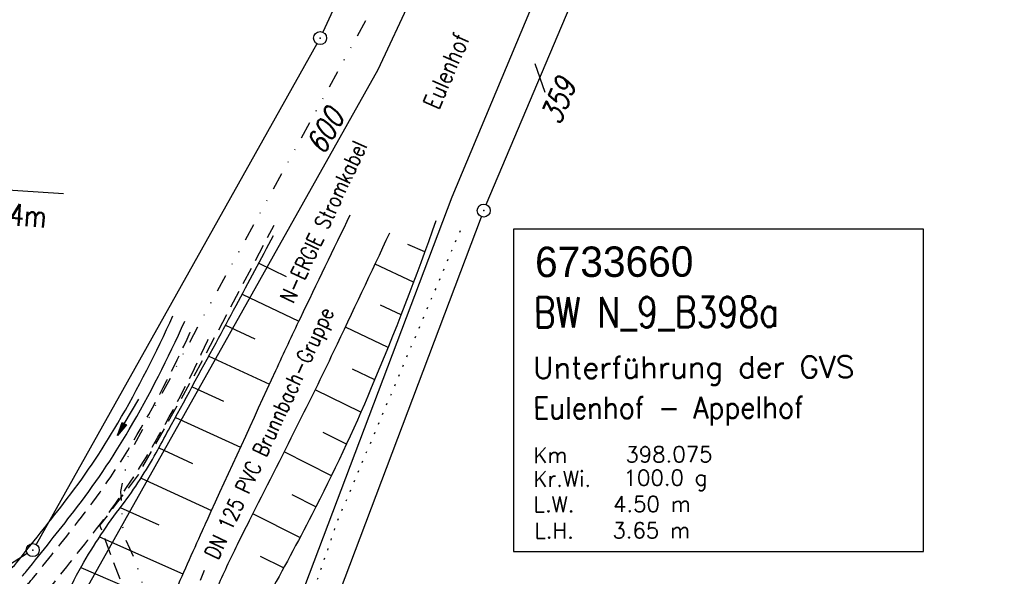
# Model space of a CAD drawing. Extents: x 0 to 1135, y 0 to 420.
# Tile 35 of 116: x 442 to 556, y 252 to 316. Entities that reach past the tile are written whole.
import ezdxf

# ---------------------------------------------------------------- set-up
doc = ezdxf.new("R2010")
doc.units = 0
doc.header["$LTSCALE"] = 2
doc.header["$MEASUREMENT"] = 0
for name, pattern in [('AUSGEZOGEN', [0]), ('GESTRICH-X2', [1.5, 1, -0.5]), ('GESTRICHELTX3', [2.25, 1.5, -0.75]), ('GETRENNTX3', [3.25, 1, -0.75, 0, -0.75, 0, -0.75]), ('PUNKTX2_STR', [0.6, 0.1, -0.5])]:
    doc.linetypes.add(name, pattern=pattern)
doc.layers.get('0').update_dxf_attribs({"color": 8, "linetype": 'AUSGEZOGEN'})
for name, color, linetype in [('BOESCHG', 8, 'AUSGEZOGEN'), ('BW-SCHRIFT', 8, 'AUSGEZOGEN'), ('FBRTOP', 8, 'AUSGEZOGEN'), ('FLSTNR', 8, 'AUSGEZOGEN'), ('GRENZL', 8, 'AUSGEZOGEN'), ('GRENZP', 8, 'AUSGEZOGEN'), ('MULDE', 8, 'AUSGEZOGEN'), ('NUTZUNG', 8, 'PUNKTX2_STR'), ('NZ', 8, 'AUSGEZOGEN'), ('PFEILTOP', 8, 'AUSGEZOGEN'), ('SCHRIFT', 8, 'AUSGEZOGEN'), ('STRASSE', 8, 'AUSGEZOGEN'), ('STROMLTG', 8, 'AUSGEZOGEN'), ('Telekom', 8, 'GETRENNTX3'), ('W-LTG', 8, 'GESTRICHELTX3'), ('WEG', 8, 'GESTRICH-X2')]:
    doc.layers.add(name, color=color, linetype=linetype)
doc.styles.add('ROMANS', font='romans.shx', dxfattribs={"width": 0.8})
doc.styles.add('UNIR-O', font='unir_o.shx')

# ---------------------------------------------------------------- blocks, each defined once
blk = doc.blocks.new('GST')
at = {"color": 0}
blk.add_circle((0, 0), 0.75, dxfattribs=at)
blk.add_point((0, 0), dxfattribs=at)
blk = doc.blocks.new('PFEIL2')
at = {"color": 0}
for p, q in [((0.88, 0), (-2.4, -0.01)), ((0.88, -0.27), (0.88, 0.28)), ((0.88, 0.28), (2.43, 0.01)), ((0.91, 0.27), (0.88, 0.26)), ((0.97, 0.26), (0.88, 0.25)), ((1.02, 0.25), (0.88, 0.23)), ((1.07, 0.24), (0.88, 0.21)), ((1.13, 0.23), (0.88, 0.19)), ((1.18, 0.22), (0.88, 0.17)), ((1.24, 0.21), (0.88, 0.15)), ((1.29, 0.21), (0.88, 0.14)), ((1.34, 0.2), (0.88, 0.12)), ((1.4, 0.19), (0.88, 0.1)), ((1.45, 0.18), (0.88, 0.08)), ((1.51, 0.17), (0.88, 0.06)), ((1.56, 0.16), (0.88, 0.04)), ((1.61, 0.15), (0.88, 0.02)), ((1.67, 0.14), (0.88, 0.01)), ((1.72, 0.13), (0.88, -0.01)), ((1.78, 0.12), (0.88, -0.03)), ((1.83, 0.11), (0.88, -0.05)), ((1.88, 0.1), (0.88, -0.07)), ((1.94, 0.09), (0.88, -0.09)), ((2.05, 0.08), (0.88, -0.12)), ((1.99, 0.08), (0.88, -0.11)), ((2.1, 0.07), (0.88, -0.14)), ((2.15, 0.06), (0.88, -0.16)), ((2.21, 0.05), (0.88, -0.18)), ((2.26, 0.04), (0.88, -0.2)), ((2.32, 0.03), (0.88, -0.22)), ((2.37, 0.02), (0.88, -0.23)), ((2.42, 0.01), (0.88, -0.25)), ((2.43, 0.01), (0.88, -0.27))]:
    blk.add_line(p, q, dxfattribs=at)

msp = doc.modelspace()

# ---------------------------------------------------------------- linework, layer by layer
at = {"layer": 'BOESCHG'}
for p, q in [((479.67, 292.32), (479.67, 292.32)), ((488.96, 289.49), (486.98, 290.33)), ((469.84, 288.17), (473.01, 286.64)), ((477.92, 288.72), (477.92, 288.72)), ((487.66, 285.98), (483.23, 288.05)), ((467.95, 284.62), (474.46, 281.51)), ((486.21, 282.22), (483.87, 283.33)), ((466.02, 281.03), (469.39, 279.46)), ((484.73, 278.48), (479.82, 280.82)), ((464.09, 277.46), (471.08, 274.26)), ((483.19, 274.76), (480.64, 275.98)), ((462.18, 273.94), (465.8, 272.28)), ((481.6, 271.03), (476.35, 273.61)), ((460.26, 270.42), (467.75, 266.99)), ((479.93, 267.34), (477.25, 268.68)), ((458.35, 266.9), (462.21, 265.12)), ((478.21, 263.71), (472.77, 266.45)), ((456.31, 263.43), (464.41, 259.72)), ((476.42, 260.13), (473.7, 261.5)), ((453.92, 260.05), (458.34, 258.06)), ((474.57, 256.58), (469.17, 259.31)), ((451.53, 256.66), (461.13, 252.42)), ((472.71, 253.11), (470.04, 254.42)), ((449.38, 253.15), (454.45, 250.95))]:
    msp.add_line(p, q, dxfattribs=at)
msp.add_lwpolyline([(490.23, 293.06, -0.015293), (482.79, 273.81, -0.019603), (475.96, 259.22, -0.007813), (470.88, 249.78, 0.011737), (467.55, 243.47, 0.076647), (465.69, 237.65, 0.041159), (464.86, 226.36)], format="xyb", dxfattribs=at)
at = {"layer": 'BOESCHG', "flags": 128}
msp.add_lwpolyline([(442.35, 225.64, -0.020261), (442.82, 232.49, -0.03915), (443.48, 235.98, -0.016941), (447.46, 248.9, -0.047226), (449.48, 253.32, -0.032537), (454.13, 260.32, 0.037929), (458.05, 266.36, 0.000542), (459.47, 268.97, 0.000141), (464.94, 279.02, 0.001631), (467.25, 283.31, 0.000873), (471.54, 291.36)], format="xyb", dxfattribs=at)
at = {"layer": 'BW-SCHRIFT'}
msp.add_lwpolyline([(499.15, 255), (546.31, 255), (546.31, 292.08), (499.15, 292.08)], close=True, dxfattribs=at)
at = {"layer": 'FBRTOP', "const_width": 0.5}
for points in [[(778.2, 222.13, 0.000004), (815.61, 224.8, -0.000002), (853.01, 227.47, -0.000001), (902.89, 231.04, 0.000001), (950, 234.4, 0.000002)], [(778.49, 218.14, 0.000004), (815.89, 220.81, -0.000002), (853.3, 223.48, -0.000001), (903.17, 227.05, 0.000001), (950, 230.39, 0.000002)], [(703.39, 216.78, -0.000001), (715.86, 217.67, 0.000009)], [(703.68, 212.79, -0.000001), (716.15, 213.68, 0.000009)]]:
    msp.add_lwpolyline(points, format="xyb", dxfattribs=at)
at = {"layer": 'FLSTNR'}
msp.add_line((501.59, 311.18), (502.77, 307.88), dxfattribs=at)
at = {"layer": 'GRENZL'}
for p, q in [((496.01, 294.92), (524.65, 362.77)), ((515.85, 352.75), (492.07, 295.77)), ((493.08, 349.04), (477.22, 314.77)), ((483.6, 310.47), (500.55, 347.04)), ((476.54, 313.44), (444.23, 255.8)), ((444.35, 240.57), (483.6, 310.47)), ((492.07, 295.77), (469.54, 236.31)), ((479.15, 250.28), (495.45, 293.52)), ((443.22, 254.75), (426.45, 244.11))]:
    msp.add_line(p, q, dxfattribs=at)
at = {"layer": 'MULDE'}
for points in [[(441.5, 253.11, 0.00825), (441.97, 253.67, 0.005268), (447.4, 260.52, 0.033029), (453.64, 269.77, 0.026845), (459.97, 282.1, 0.026845)], [(442.63, 252.13, 0.00825), (443.13, 252.73, 0.005268), (448.58, 259.6, 0.033029), (454.94, 269.01, 0.026845), (461.34, 281.49, 0.026845)]]:
    msp.add_lwpolyline(points, format="xyb", dxfattribs=at)
at = {"layer": 'NUTZUNG', "flags": 128}
msp.add_lwpolyline([(493, 291.9), (478.81, 258.31), (470.51, 233.86)], dxfattribs=at)
at = {"layer": 'NZ'}
msp.add_line((432.41, 297.2), (447.38, 296.18), dxfattribs=at)
at = {"layer": 'STRASSE', "flags": 128}
for points in [[(480.34, 293.7, 0.002009), (474.6, 281.82, 0.003986), (471.78, 275.8, 0.000077), (463.86, 258.52, 0.001154), (463.34, 257.36, 0.003578), (459.94, 249.71, 0.004303), (457.21, 243.3, 0.012357), (455.83, 239.71, 0.008493), (454.03, 234.42, 0.013627), (453.69, 233.26, 0.003233), (452.44, 228.34, 0.037065), (452.06, 226.13, 0.020234), (451.84, 222.03)], [(456.1, 222.05, -0.023542), (456.52, 227.83, -0.049062), (457.12, 230.55, -0.005387), (459.82, 238.53, -0.016302), (460.83, 241.12, -0.004826), (465.03, 250.74, -0.009093), (467.4, 255.78, -0.002597), (468.79, 258.57, 0.000666), (474.28, 269.44, 0.004903), (478.49, 278.03, 0.00311), (484.91, 291.68)]]:
    msp.add_lwpolyline(points, format="xyb", dxfattribs=at)
at = {"layer": 'STROMLTG', "linetype": 'GESTRICH-X2', "flags": 128}
msp.add_lwpolyline([(454.27, 128.08), (454.07, 143.93), (453.86, 167.1), (456.37, 170.68), (455.1, 222.06), (455.91, 229.98), (458.9, 238.56), (451.58, 257.96), (456, 263.82), (462.33, 275.04), (471.63, 292.54)], dxfattribs=at)
at = {"layer": 'Telekom', "flags": 128}
msp.add_lwpolyline([(455.05, 235.12), (456.95, 240.12), (457.9, 244.12), (457.22, 248.87), (455.74, 253.74), (454.28, 256.89), (453.99, 261.9), (454.86, 265.98), (463.25, 281.6), (476.85, 306.43), (485.85, 322.85), (493.99, 343.61), (502.76, 365.57)], dxfattribs=at)
at = {"layer": 'W-LTG', "flags": 128}
msp.add_lwpolyline([(456.27, 149.82), (455.76, 174.18), (454.21, 225.25), (455.52, 233.06), (463.6, 252.84)], dxfattribs=at)
at = {"layer": 'WEG', "flags": 128}
for points in [[(376.57, 245, 0.009231), (387.35, 243.38, 0.017219), (393.17, 242.81, 0.003119), (407.37, 242.01, 0.007474), (413.3, 241.8, 0.030361), (422, 242.16, 0.032334), (430.06, 243.51, 0.068926), (437.05, 246.21, 0.074406), (442.57, 250.44, 0.02172), (443.98, 252.04, 0.005268), (449.45, 258.93, 0.033029), (455.88, 268.46, 0.026845), (462.34, 281.04)], [(376.2, 242.83, 0.009231), (387.06, 241.19, 0.017219), (393.03, 240.61, 0.003119), (407.26, 239.81, 0.007474), (413.25, 239.6, 0.030361), (422.22, 239.96, 0.032334), (430.57, 241.36, 0.068926), (438.12, 244.28, 0.074406), (444.16, 248.9, 0.02172), (445.7, 250.65, 0.005268), (451.19, 257.58, 0.033029), (457.79, 267.35, 0.026845), (464.36, 280.14, 0.026845)]]:
    msp.add_lwpolyline(points, format="xyb", dxfattribs=at)

# ---------------------------------------------------------------- block references
at = {"layer": 'GRENZP'}
for p in [(476.9, 314.09), (495.72, 294.23), (443.86, 255.15)]:
    msp.add_blockref('GST', p, dxfattribs=at)
at = {"layer": 'PFEILTOP', "rotation": 239.5941847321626}
msp.add_blockref('PFEIL2', (454.83, 270.45), dxfattribs=at)

# ---------------------------------------------------------------- texts
at = {"layer": 'BW-SCHRIFT'}
for s, height, style, p in [('6733660', 3.5, 'UNIR-O', (501.63, 286.57)), ('Unterführung der GVS', 2.5, 'ROMANS', (501.41, 274.89)), ('Km', 1.8, 'ROMANS', (501.44, 265.17)), ('398.075', 1.8, 'ROMANS', (512.02, 265.25)), ('Kr.Wi.', 1.8, 'ROMANS', (501.45, 262.44)), ('100.0 g', 1.8, 'ROMANS', (511.81, 262.56)), ('L.W.   4.50 m', 1.8, 'ROMANS', (501.46, 259.51)), ('L.H.   3.65 m', 1.8, 'ROMANS', (501.55, 256.48))]:
    msp.add_text(s, height=height, rotation=0.1716, dxfattribs=dict(at, style=style)).set_placement(p)
at = {"layer": 'BW-SCHRIFT', "style": 'ROMANS'}
for s, height, width, p in [('BW N_9_B398a', 3.5, 0.8, (501.49, 280.75)), ('Eulenhof - Appelhof', 2.5, 0.9, (501.43, 270.25))]:
    msp.add_text(s, height=height, rotation=0.1716, dxfattribs=dict(at, width=width)).set_placement(p)
at = {"layer": 'FLSTNR', "style": 'ROMANS', "oblique": 15, "width": 0.8}
for s, rotation, p in [('359', 67.6011, (504.46, 303.97)), ('600', 61.2948, (477.32, 300.5))]:
    msp.add_text(s, height=2.5, rotation=rotation, dxfattribs=at).set_placement(p)
at = {"layer": 'NZ', "style": 'ROMANS', "width": 0.8}
msp.add_text('345.44m', height=2.5, rotation=356.0939, dxfattribs=at).set_placement((433.4, 293.09))
at = {"layer": 'SCHRIFT', "style": 'ROMANS', "width": 0.8}
msp.add_text('Eulenhof', height=2, rotation=66.3081, dxfattribs=at).set_placement((490.51, 305.74))
at = {"layer": 'STROMLTG', "style": 'ROMANS', "width": 0.8}
msp.add_text('N-ERGIE Stromkabel', height=1.8, rotation=64.933, dxfattribs=at).set_placement((473.82, 283.42))
at = {"layer": 'W-LTG', "style": 'ROMANS', "width": 0.8}
msp.add_text('DN 125 PVC Brunnbach-Gruppe', height=1.8, rotation=64.933, dxfattribs=at).set_placement((465.16, 253.93))

doc.saveas('drawing.dxf')
